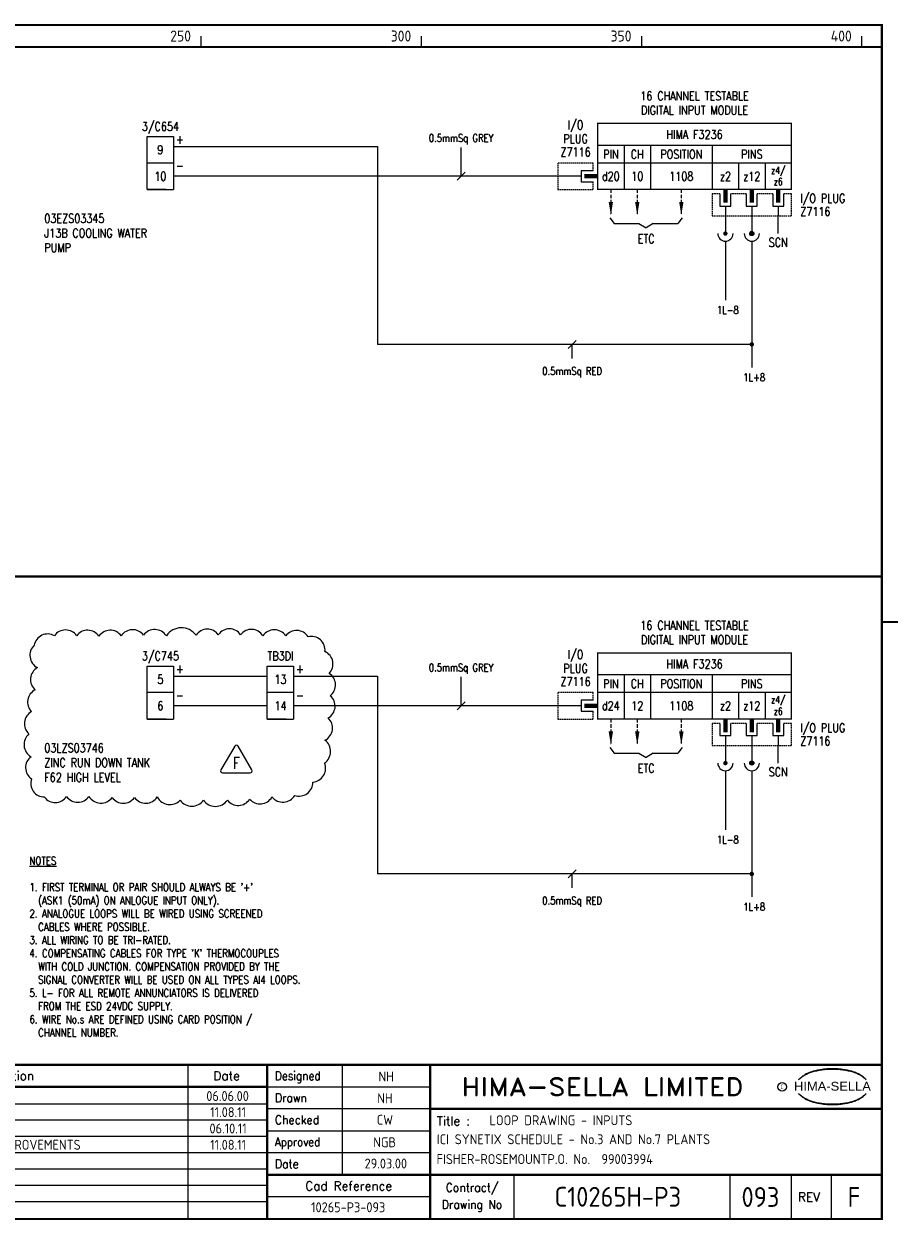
# Model space of a CAD drawing. Extents: x 14 to 408, y 0 to 275.
# Tile 2 of 2: x 210 to 408, y 0 to 272. Entities that reach past the tile are written whole.
import ezdxf
from ezdxf.enums import TextEntityAlignment as Align

# ---------------------------------------------------------------- set-up
doc = ezdxf.new("R2010")
doc.units = 0
doc.header["$LTSCALE"] = 0.25
doc.header["$MEASUREMENT"] = 0
doc.linetypes.add('HIDDEN2', pattern=[4.7625, 3.175, -1.5875])
doc.layers.get('0').update_dxf_attribs({"color": 41, "linetype": 'CONTINUOUS'})
for name, color, linetype in [('00-DRG_FRAME', 12, 'CONTINUOUS'), ('01-DRAW', 7, 'CONTINUOUS'), ('02-TEXT', 2, 'CONTINUOUS'), ('051-TEXT', 2, 'CONTINUOUS'), ('DIM', 3, 'CONTINUOUS'), ('LAB', 2, 'CONTINUOUS'), ('RACK', 2, 'CONTINUOUS'), ('SLOT', 2, 'CONTINUOUS'), ('SNA', 2, 'CONTINUOUS'), ('TEXT', 2, 'CONTINUOUS'), ('TPOL', 3, 'CONTINUOUS'), ('XR_FUNCTION', 2, 'CONTINUOUS'), ('XR_MAIN', 2, 'CONTINUOUS')]:
    doc.layers.add(name, color=color, linetype=linetype)
doc.styles.add('ARIAL', font='ARIAL.TTF', dxfattribs={"height": 2.5})
doc.styles.add('CROSSREF', font='romans.shx', dxfattribs={"width": 0.8, "height": 2})
doc.styles.add('FUNCTION', font='ROMANS.shx', dxfattribs={"width": 0.8, "height": 2.5})
doc.styles.add('ISO', font='iso.shx')
doc.styles.add('PINS', font='ROMANS.shx', dxfattribs={"width": 0.8, "height": 2.5})
doc.styles.add('RACK', font='ROMANS.shx', dxfattribs={"width": 0.8, "height": 2.5})
doc.styles.add('ROMAND', font='ROMAND')
doc.styles.add('ROMANS', font='romans.shx', dxfattribs={"width": 0.8})
doc.styles.add('SLOT', font='romans.shx', dxfattribs={"width": 0.8, "height": 2})
doc.styles.add('SYMBOL', font='ROMANS.shx', dxfattribs={"width": 0.8, "height": 20})

# ---------------------------------------------------------------- blocks, each defined once
blk = doc.blocks.new('A3-REVA')
at = {"layer": '051-TEXT', "style": 'ISO'}
for tag, p in [('DESIGNED', (292.01, 31.7)), ('A', (117.73, 27.28)), ('DES', (127.73, 27.28)), ('DRN', (137.73, 27.28)), ('CHKD', (147.73, 27.28)), ('APPD', (157.73, 27.28)), ('DATE', (256, 27.28)), ('DRAWN', (291.72, 26.77)), ('CHECKED', (291.72, 21.89)), ('APPD', (291.65, 16.79)), ('DATE', (291.92, 11.96))]:
    blk.add_attdef(tag, text='', height=2.25, dxfattribs=at).set_placement(p, align=Align.CENTER)
blk.add_attdef('DESCRIPTION', (165.03, 27.28), '', height=2.25, dxfattribs=at)
blk = doc.blocks.new('A3-REVB')
at = {"layer": '051-TEXT', "style": 'ISO'}
for tag, p in [('A', (124.85, -20.36)), ('DES', (134.85, -20.36)), ('DRN', (144.85, -20.36)), ('CHKD', (154.85, -20.36)), ('APPD', (164.85, -20.36)), ('DATE', (263.12, -20.36))]:
    blk.add_attdef(tag, text='', height=2.25, dxfattribs=at).set_placement(p, align=Align.CENTER)
blk.add_attdef('DESCRIPTION', (172.15, -20.36), '', height=2.25, dxfattribs=at)
blk = doc.blocks.new('A3-TITLE')
at = {"layer": '051-TEXT', "style": 'ISO'}
blk.add_attdef('TITLE_1', (315.46, 21.78), '', height=2.25, dxfattribs=at)
for tag, p in [('DRGNO', (376.96, 3.24)), ('REV.', (398.2, 3.24))]:
    blk.add_attdef(tag, text='', height=4.5, dxfattribs=at).set_placement(p, align=Align.CENTER)
blk = doc.blocks.new('A3-CONTRACT')
at = {"layer": '051-TEXT', "color": 41, "style": 'ISO'}
for tag, height, p in [('SCALE', 2.25, (106.71, 31.82)), ('DIMS', 2.25, (106.71, 26.8)), ('CONTRACT', 4.5, (344.94, 3.1)), ('CAD-REF', 2.25, (283.73, 1.84))]:
    blk.add_attdef(tag, text='', height=height, dxfattribs=at).set_placement(p, align=Align.CENTER)
for tag, p in [('TITLE_2', (303.86, 17.28)), ('TITLE_3', (303.79, 12.78))]:
    blk.add_attdef(tag, p, '', height=2.25, dxfattribs=at)
blk = doc.blocks.new('F3236-10')
for p, q in [((44, 7), (0, 7)), ((6, 7), (6, -3)), ((12, 7), (12, -3)), ((26, 7), (26, -3)), ((44, 3), (0, 3)), ((32, 3), (32, -3)), ((38, 3), (38, -3)), ((-3.75, 0), (-9, 0)), ((-3.75, 1.25), (-3.75, -1.25)), ((-1, 1.25), (-3.75, 1.25)), ((-3.75, -1.25), (-1, -1.25)), ((27.75, -4), (27.75, -6.75)), ((30.25, -6.75), (30.25, -4)), ((33.75, -4), (33.75, -6.75)), ((36.25, -6.75), (36.25, -4)), ((39.75, -4), (39.75, -6.75)), ((42.25, -6.75), (42.25, -4)), ((27.75, -6.75), (30.25, -6.75)), ((29, -6.75), (29, -9)), ((33.75, -6.75), (36.25, -6.75)), ((35, -6.75), (35, -9)), ((39.75, -6.75), (42.25, -6.75)), ((41, -6.75), (41, -9)), ((41, -13), (41, -9))]:
    blk.add_line(p, q)
at = {"const_width": 0.3}
blk.add_lwpolyline([(44, 12), (0, 12), (0, -3), (44, -3)], close=True, dxfattribs=at)
at = {"color": 3, "linetype": 'HIDDEN2', "ltscale": 0.4}
for points in [[(-1, 1.25), (-1, 3), (-9, 3), (-9, -3), (-1, -3), (-1, -1.25)], [(27.75, -4), (26, -4), (26, -9), (44, -9), (44, -4), (42.25, -4)], [(33.75, -4), (30.25, -4)], [(39.75, -4), (36.25, -4)]]:
    blk.add_lwpolyline(points, dxfattribs=at)
blk.add_lwpolyline([(-3, 0, 1, 1, 0), (0, 0, 0.5, 0.5, 0)], format="xyseb")
at = {"const_width": 1}
for points in [[(29, -6), (29, -3)], [(35, -6), (35, -3)], [(41, -6), (41, -3)]]:
    blk.add_lwpolyline(points, dxfattribs=at)
at = {"layer": 'LAB', "style": 'PINS', "width": 0.8, "flags": 1}
blk.add_attdef('LAB1', text='', height=1.5, dxfattribs=at).set_placement((48, 2.5), align=Align.MIDDLE_LEFT)
at = {"layer": 'RACK', "style": 'RACK', "width": 0.8}
blk.add_attdef('SLOT', text='', height=2, dxfattribs=at).set_placement((19, 0), align=Align.MIDDLE)
at = {"layer": 'SLOT', "style": 'SLOT', "width": 0.8}
blk.add_attdef('ADD1', text='', height=2, dxfattribs=at).set_placement((9, 0), align=Align.MIDDLE)
at = {"layer": 'SNA', "style": 'SYMBOL', "width": 0.8, "flags": 1}
blk.add_attdef('SNA', (48, 8), '', height=1.5, dxfattribs=at)
at = {"layer": 'TEXT', "style": 'ROMANS', "width": 0.8}
for s, p in [('16 CHANNEL TESTABLE', (22, 17.25)), ('DIGITAL INPUT MODULE', (22, 14))]:
    blk.add_text(s, height=2, dxfattribs=at).set_placement(p, align=Align.CENTER)
for s, height, p in [('I/O', 2, (-5, 11.5)), ('PLUG', 2, (-5, 8.5)), ('HIMA F3236', 2, (22, 9.5)), ('Z7116', 2, (-5, 5.5)), ('PIN', 2, (3, 5)), ('CH', 2, (9, 5)), ('POSITION', 2, (19, 5)), ('PINS', 2, (35, 5)), ('d20', 2, (3, 0)), ('z2', 2, (29, 0)), ('z12', 2, (35, 0)), ('z4/', 1.6, (41, 1.25)), ('z6', 1.6, (41, -1.25)), ('SCN', 2, (41, -15))]:
    blk.add_text(s, height=height, dxfattribs=at).set_placement(p, align=Align.MIDDLE)
for s, p in [('I/O PLUG', (46, -5)), ('Z7116', (46, -8))]:
    blk.add_text(s, height=2, dxfattribs=at).set_placement(p, align=Align.MIDDLE_LEFT)
at = {"layer": 'TPOL', "style": 'PINS', "width": 0.8, "flags": 1}
blk.add_attdef('CN2', text='', height=1, dxfattribs=at).set_placement((-9, 0), align=Align.MIDDLE_LEFT)
at = {"layer": 'TPOL', "color": 2, "style": 'PINS', "width": 0.8}
blk.add_attdef('CN1', text='', height=2, dxfattribs=at).set_placement((3, 0), align=Align.MIDDLE)
at = {"layer": 'TPOL', "style": 'PINS', "width": 0.8, "flags": 1}
for tag, p in [('CN3', (29, -9)), ('CN4', (35, -9))]:
    blk.add_attdef(tag, text='', height=1, dxfattribs=at).set_placement(p, align=Align.BOTTOM_CENTER)
at = {"layer": 'XR_FUNCTION', "style": 'FUNCTION', "width": 0.8, "flags": 1}
blk.add_attdef('XR_FUNCTION', (48, 10), '', height=1.5, dxfattribs=at)
at = {"layer": 'XR_MAIN', "style": 'CROSSREF', "width": 0.8, "flags": 1}
blk.add_attdef('XR_MAIN', (48, 4), '', height=1.5, dxfattribs=at)
blk = doc.blocks.new('F3236-12')
for p, q in [((44, 7), (0, 7)), ((6, 7), (6, -3)), ((12, 7), (12, -3)), ((26, 7), (26, -3)), ((44, 3), (0, 3)), ((32, 3), (32, -3)), ((38, 3), (38, -3)), ((-3.75, 0), (-9, 0)), ((-3.75, 1.25), (-3.75, -1.25)), ((-1, 1.25), (-3.75, 1.25)), ((-3.75, -1.25), (-1, -1.25)), ((27.75, -4), (27.75, -6.75)), ((30.25, -6.75), (30.25, -4)), ((33.75, -4), (33.75, -6.75)), ((36.25, -6.75), (36.25, -4)), ((39.75, -4), (39.75, -6.75)), ((42.25, -6.75), (42.25, -4)), ((27.75, -6.75), (30.25, -6.75)), ((29, -6.75), (29, -9)), ((33.75, -6.75), (36.25, -6.75)), ((35, -6.75), (35, -9)), ((39.75, -6.75), (42.25, -6.75)), ((41, -6.75), (41, -9)), ((41, -13), (41, -9))]:
    blk.add_line(p, q)
at = {"const_width": 0.3}
blk.add_lwpolyline([(44, 12), (0, 12), (0, -3), (44, -3)], close=True, dxfattribs=at)
at = {"color": 3, "linetype": 'HIDDEN2', "ltscale": 0.4}
for points in [[(-1, 1.25), (-1, 3), (-9, 3), (-9, -3), (-1, -3), (-1, -1.25)], [(27.75, -4), (26, -4), (26, -9), (44, -9), (44, -4), (42.25, -4)], [(33.75, -4), (30.25, -4)], [(39.75, -4), (36.25, -4)]]:
    blk.add_lwpolyline(points, dxfattribs=at)
blk.add_lwpolyline([(-3, 0, 1, 1, 0), (0, 0, 0.5, 0.5, 0)], format="xyseb")
at = {"const_width": 1}
for points in [[(29, -6), (29, -3)], [(35, -6), (35, -3)], [(41, -6), (41, -3)]]:
    blk.add_lwpolyline(points, dxfattribs=at)
at = {"layer": 'LAB', "style": 'PINS', "width": 0.8, "flags": 1}
blk.add_attdef('LAB1', text='', height=1.5, dxfattribs=at).set_placement((48, 2.5), align=Align.MIDDLE_LEFT)
at = {"layer": 'RACK', "style": 'RACK', "width": 0.8}
blk.add_attdef('SLOT', text='', height=2, dxfattribs=at).set_placement((19, 0), align=Align.MIDDLE)
at = {"layer": 'SLOT', "style": 'SLOT', "width": 0.8}
blk.add_attdef('ADD1', text='', height=2, dxfattribs=at).set_placement((9, 0), align=Align.MIDDLE)
at = {"layer": 'SNA', "style": 'SYMBOL', "width": 0.8, "flags": 1}
blk.add_attdef('SNA', (48, 8), '', height=1.5, dxfattribs=at)
at = {"layer": 'TEXT', "style": 'ROMANS', "width": 0.8}
for s, p in [('16 CHANNEL TESTABLE', (22, 17.25)), ('DIGITAL INPUT MODULE', (22, 14))]:
    blk.add_text(s, height=2, dxfattribs=at).set_placement(p, align=Align.CENTER)
for s, height, p in [('I/O', 2, (-5, 11.5)), ('PLUG', 2, (-5, 8.5)), ('HIMA F3236', 2, (22, 9.5)), ('Z7116', 2, (-5, 5.5)), ('PIN', 2, (3, 5)), ('CH', 2, (9, 5)), ('POSITION', 2, (19, 5)), ('PINS', 2, (35, 5)), ('d24', 2, (3, 0)), ('z2', 2, (29, 0)), ('z12', 2, (35, 0)), ('z4/', 1.6, (41, 1.25)), ('z6', 1.6, (41, -1.25)), ('SCN', 2, (41, -15))]:
    blk.add_text(s, height=height, dxfattribs=at).set_placement(p, align=Align.MIDDLE)
for s, p in [('I/O PLUG', (46, -5)), ('Z7116', (46, -8))]:
    blk.add_text(s, height=2, dxfattribs=at).set_placement(p, align=Align.MIDDLE_LEFT)
at = {"layer": 'TPOL', "style": 'PINS', "width": 0.8, "flags": 1}
blk.add_attdef('CN2', text='', height=1, dxfattribs=at).set_placement((-9, 0), align=Align.MIDDLE_LEFT)
at = {"layer": 'TPOL', "color": 2, "style": 'PINS', "width": 0.8}
blk.add_attdef('CN1', text='', height=2, dxfattribs=at).set_placement((3, 0), align=Align.MIDDLE)
at = {"layer": 'TPOL', "style": 'PINS', "width": 0.8, "flags": 1}
for tag, p in [('CN3', (29, -9)), ('CN4', (35, -9))]:
    blk.add_attdef(tag, text='', height=1, dxfattribs=at).set_placement(p, align=Align.BOTTOM_CENTER)
at = {"layer": 'XR_FUNCTION', "style": 'FUNCTION', "width": 0.8, "flags": 1}
blk.add_attdef('XR_FUNCTION', (48, 10), '', height=1.5, dxfattribs=at)
at = {"layer": 'XR_MAIN', "style": 'CROSSREF', "width": 0.8, "flags": 1}
blk.add_attdef('XR_MAIN', (48, 4), '', height=1.5, dxfattribs=at)
blk = doc.blocks.new('TRI-F')
at = {"layer": '01-DRAW'}
blk.add_lwpolyline([(-0.26, 2.55), (-2.34, -1.05, 0.57735), (-2.08, -1.5), (2.08, -1.5, 0.57735), (2.34, -1.05), (0.26, 2.55, 0.57735)], format="xyb", close=True, dxfattribs=at)
at = {"layer": '02-TEXT', "color": 2, "style": 'ROMANS', "width": 0.8}
blk.add_text('F', height=1.8, dxfattribs=at).set_placement((0, 0), align=Align.MIDDLE)

msp = doc.modelspace()

# ---------------------------------------------------------------- linework, layer by layer
at = {"layer": '00-DRG_FRAME'}
for p, q in [((250, 266.5), (250, 269)), ((300, 266.5), (300, 269)), ((350, 266.5), (350, 269)), ((400, 266.5), (400, 269)), ((247, 35.5), (247, 0.5)), ((282, 35.5), (282, 10.5)), ((265, 30.5), (302, 30.5)), ((265, 26.59), (112.7, 26.59)), ((302, 25.5), (265, 25.5)), ((265, 22.89), (112.7, 22.89)), ((265, 19.19), (112.7, 19.19)), ((265, 20.5), (302, 20.5)), ((265, 15.49), (112.7, 15.49)), ((302, 15.5), (265, 15.5)), ((265, 11.79), (112.7, 11.79)), ((321, 10.5), (321, 0.5)), ((370, 10.5), (370, 0.5)), ((384, 0.5), (384, 10.5)), ((393, 10.5), (393, 0.5)), ((265, 8.09), (112.7, 8.09)), ((302, 5.5), (265, 5.5)), ((265, 4.39), (112.7, 4.39))]:
    msp.add_line(p, q, dxfattribs=at)
at = {"layer": '00-DRG_FRAME', "const_width": 0.5}
msp.add_lwpolyline([(14.5, 0.5), (404.5, 0.5), (404.5, 271.5), (14.5, 271.5)], close=True, dxfattribs=at)
for points in [[(14.5, 266.5), (404.5, 266.5)], [(14.5, 146.31), (404.5, 146.31)], [(404.5, 136), (408.18, 136)], [(404.5, 35.5), (14.5, 35.5)], [(265, 35.5), (265, 0.5)], [(302, 0.5), (302, 35.5)], [(265, 30.5), (72.5, 30.5)], [(404.5, 25.5), (302, 25.5)], [(265, 10.5), (404.5, 10.5)]]:
    msp.add_lwpolyline(points, dxfattribs=at)
at = {"layer": '00-DRG_FRAME', "color": 3}
msp.add_circle((381.88, 30.5), 1, dxfattribs=at)
for centre, radius, start, end in [((390.6, 26.83), 7.24, 106.0532, 133.5024), ((390.11, 28.1), 5.98, 122.244, 131.6154), ((389.75, 28.78), 5.21, 111.8206, 122.8668), ((391.78, 24.7), 9.76, 107.5931, 113.9452), ((393.1, 18.5), 15.94, 89.2698, 106.3911), ((392.1, 23.52), 10.99, 96.0146, 107.3203), ((393.29, 16.31), 18.28, 92.8917, 97.3734), ((393.24, 18.86), 15.73, 89.7805, 93.1738), ((393.36, 18.86), 15.73, 86.8262, 90.2195), ((393.51, 18.5), 15.94, 73.6089, 90.7302), ((393.31, 16.31), 18.28, 82.6266, 87.1083), ((394.51, 23.52), 10.99, 72.6797, 83.9854), ((394.83, 24.7), 9.76, 66.0548, 72.4069), ((396, 26.83), 7.24, 46.4976, 73.9468), ((396.85, 28.78), 5.21, 57.1332, 68.1794), ((396.49, 28.1), 5.98, 48.3846, 57.756), ((390.88, 27.01), 7.3, 130.419, 136.057), ((395.73, 27.01), 7.3, 43.943, 49.581), ((390.88, 34.04), 7.3, 223.943, 229.581), ((390.6, 34.23), 7.24, 226.4976, 253.9468), ((390.11, 32.96), 5.98, 228.3846, 237.756), ((389.75, 32.28), 5.21, 237.1332, 248.1794), ((391.78, 36.36), 9.76, 246.0548, 252.4069), ((393.1, 42.56), 15.94, 253.6089, 270.7302), ((393.51, 42.56), 15.94, 269.2698, 286.3911), ((394.83, 36.36), 9.76, 287.5931, 293.9452), ((396, 34.23), 7.24, 286.0532, 313.5024), ((396.85, 32.28), 5.21, 291.8206, 302.8668), ((396.49, 32.96), 5.98, 302.244, 311.6154), ((395.73, 34.04), 7.3, 310.419, 316.057), ((392.1, 37.54), 10.99, 252.6797, 263.9854), ((393.29, 44.75), 18.28, 262.6266, 267.1083), ((393.24, 42.19), 15.73, 266.8262, 270.2195), ((393.36, 42.19), 15.73, 269.7805, 273.1738), ((393.31, 44.75), 18.28, 272.8917, 277.3734), ((394.51, 37.54), 10.99, 276.0146, 287.3203)]:
    msp.add_arc(centre, radius, start, end, dxfattribs=at)
at = {"layer": '01-DRAW'}
for p, q in [((237.75, 246.17), (243.75, 246.17)), ((237.75, 240.17), (237.75, 246.17)), ((243.75, 246.17), (243.75, 240.17)), ((243.75, 243.92), (290, 243.92)), ((290, 243.92), (290, 199.01)), ((237.75, 234.17), (237.75, 240.17)), ((243.75, 240.17), (237.75, 240.17)), ((243.75, 240.17), (243.75, 234.17)), ((331, 237.17), (243.75, 237.17)), ((242.07, 234.17), (237.75, 234.17)), ((237.75, 234.17), (243.75, 234.17)), ((369, 228.17), (369, 224.17)), ((375, 228.17), (375, 224.17)), ((375, 228.17), (375, 224.17)), ((342.8, 227.73), (343.77, 226.43)), ((343.77, 226.43), (349.38, 226.43)), ((349.38, 226.43), (351, 225.46)), ((352.62, 226.43), (351, 225.46)), ((352.62, 226.43), (358.23, 226.43)), ((359.2, 227.73), (358.23, 226.43)), ((369, 222.44), (369, 209.04)), ((375, 222.44), (375, 193.79)), ((375, 222.44), (375, 193.79)), ((375, 199.01), (290, 199.01)), ((237.75, 125.98), (243.75, 125.98)), ((237.75, 119.98), (237.75, 125.98)), ((243.75, 125.98), (243.75, 119.98)), ((265, 125.98), (271, 125.98)), ((265, 119.98), (265, 125.98)), ((271, 125.98), (271, 119.98)), ((243.75, 123.73), (265, 123.73)), ((271, 123.73), (290, 123.73)), ((290, 123.73), (290, 78.82)), ((237.75, 113.98), (237.75, 119.98)), ((243.75, 119.98), (237.75, 119.98)), ((243.75, 119.98), (243.75, 113.98)), ((265, 113.98), (265, 119.98)), ((271, 119.98), (265, 119.98)), ((271, 119.98), (271, 113.98)), ((265, 116.98), (243.75, 116.98)), ((331, 116.98), (271, 116.98)), ((242.07, 113.98), (237.75, 113.98)), ((237.75, 113.98), (243.75, 113.98)), ((269.32, 113.98), (265, 113.98)), ((265, 113.98), (271, 113.98)), ((342.8, 107.53), (343.77, 106.24)), ((343.77, 106.24), (349.38, 106.24)), ((349.38, 106.24), (351, 105.26)), ((352.62, 106.24), (351, 105.26)), ((352.62, 106.24), (358.23, 106.24)), ((359.2, 107.53), (358.23, 106.24)), ((369, 107.98), (369, 103.98)), ((375, 107.98), (375, 103.98)), ((375, 107.98), (375, 103.98)), ((369, 102.25), (369, 88.85)), ((375, 102.25), (375, 73.59)), ((375, 102.25), (375, 73.59)), ((375, 78.82), (290, 78.82))]:
    msp.add_line(p, q, dxfattribs=at)
at = {"layer": '01-DRAW', "linetype": 'HIDDEN2'}
for p, q in [((343, 234.17), (343, 228.34)), ((349, 234.17), (349, 228.34)), ((359, 234.17), (359, 228.34)), ((343, 113.98), (343, 108.15)), ((349, 113.98), (349, 108.15)), ((359, 113.98), (359, 108.15))]:
    msp.add_line(p, q, dxfattribs=at)
at = {"layer": '01-DRAW', "const_width": 0.5}
for points in [[(368.75, 224.17, 1), (369.25, 224.17, 1)], [(374.75, 224.17, 1), (375.25, 224.17, 1)], [(374.75, 199.01, 1), (375.25, 199.01, 1)], [(368.75, 103.98, 1), (369.25, 103.98, 1)], [(374.75, 103.98, 1), (375.25, 103.98, 1)], [(374.75, 78.82, 1), (375.25, 78.82, 1)]]:
    msp.add_lwpolyline(points, format="xyb", close=True, dxfattribs=at)
at = {"layer": '01-DRAW'}
msp.add_lwpolyline([(242.1, 132.88, 0.520567), (236.92, 133, 0.520567), (236.92, 133, 0.520567), (231.86, 132.88, 0.520567), (231.86, 132.88, 0.520567), (226.8, 132.76, 0.520567), (226.8, 132.76, 0.520567), (221.75, 132.88, 0.520567), (221.75, 132.88, 0.520567), (216.69, 132.88, 0.520567), (216.69, 132.88, 0.520567), (212.11, 130.71, 0.520567), (212.11, 130.71, 0.520567), (212.83, 125.65, 0.520567), (212.83, 125.65, 0.520567), (212.35, 120.6, 0.520567), (212.35, 120.6, 0.520567), (211.51, 115.66, 0.520567), (211.51, 115.66, 0.520567), (210.91, 110.61, 0.520567), (210.91, 110.61, 0.520567), (211.39, 105.43, 0.520567), (211.39, 105.43, 0.520567), (211.51, 100.38, 0.520567), (211.51, 100.38, 0.520567), (214.4, 96.28, 0.520567), (214.4, 96.28, 0.520567), (219.46, 96.4, 0.520567), (219.46, 96.4, 0.520567), (224.52, 96.4, 0.520567), (224.52, 96.4, 0.520567), (229.82, 96.16, 0.520567), (229.82, 96.16, 0.520567), (234.87, 96.16, 0.520567), (234.87, 96.16, 0.520567), (240.05, 96.28, 0.520567), (240.05, 96.28, 0.520567), (245.23, 95.56, 0.520567), (245.23, 95.56, 0.520567), (250.53, 95.56, 0.520567), (250.53, 95.56, 0.520567), (255.95, 95.56, 0.520567), (255.95, 95.56, 0.520567), (261.01, 95.8, 0.520567), (261.01, 95.8, 0.520567), (266.07, 96.28, 0.520567), (266.07, 96.28, 0.520567), (271.24, 96.64, 0.520567), (271.24, 96.64, 0.520567), (275.34, 99.65, 0.520567), (275.34, 99.65, 0.520567), (277.99, 103.99, 0.520567), (277.99, 103.99, 0.520567), (278.11, 109.16, 0.520567), (278.11, 109.16, 0.520567), (278.83, 114.22, 0.520567), (278.83, 114.22, 0.520567), (279.31, 119.27, 0.520567), (279.31, 119.27, 0.520567), (279.07, 124.33, 0.520567), (279.07, 124.33, 0.520567), (278.11, 129.27, 0.520567), (278.11, 129.27, 0.520567), (274.26, 132.64, 0.520567), (274.26, 132.64, 0.520567), (269.2, 132.88, 0.520567), (269.2, 132.88, 0.520567), (264.02, 132.88, 0.520567), (264.02, 132.88, 0.520567), (258.96, 133.12, 0.520567), (258.96, 133.12, 0.520567), (253.9, 133.12, 0.520567), (253.9, 133.12, 0.520567), (248.84, 133, 0.520567), (248.84, 133, 0.520567)], format="xyb", close=True, dxfattribs=at)
for centre, radius in [((375, 224.17), 0.475), ((375, 224.17), 0.389), ((375, 224.17), 0.302), ((375, 224.17), 0.216), ((375, 224.17), 0.13), ((375, 224.17), 0.0432), ((375, 103.98), 0.475), ((375, 103.98), 0.389), ((375, 103.98), 0.302), ((375, 103.98), 0.216), ((375, 103.98), 0.13), ((375, 103.98), 0.0432)]:
    msp.add_circle(centre, radius, dxfattribs=at)
for centre in [(369, 224.17), (375, 224.17), (375, 224.17), (369, 103.98), (375, 103.98), (375, 103.98)]:
    msp.add_arc(centre, 1.73, 180, 0, dxfattribs=at)
for points in [[(343.5, 231.36), (342.5, 231.36), (343, 228.34)], [(349.5, 231.36), (348.5, 231.36), (349, 228.34)], [(359.5, 231.36), (358.5, 231.36), (359, 228.34)], [(343.5, 111.17), (342.5, 111.17), (343, 108.15)], [(349.5, 111.17), (348.5, 111.17), (349, 108.15)], [(359.5, 111.17), (358.5, 111.17), (359, 108.15)]]:
    msp.add_solid(points, dxfattribs=at)
at = {"layer": 'DIM'}
for p, q in [((309, 237.17), (309, 243.72)), ((308.1, 236.27), (309.9, 238.07)), ((333.31, 198.11), (335.11, 199.91)), ((334.21, 195.83), (334.21, 199.01)), ((309, 116.98), (309, 123.52)), ((308.1, 116.08), (309.9, 117.88)), ((333.31, 77.92), (335.11, 79.72)), ((334.21, 75.64), (334.21, 78.82))]:
    msp.add_line(p, q, dxfattribs=at)

# ---------------------------------------------------------------- block references
at = {"layer": '00-DRG_FRAME', "color": 0, "xscale": 1.5, "yscale": 1.5, "zscale": 1.5}
msp.add_blockref('TRI-F', (258, 104), dxfattribs=at)
at = {"layer": '00-DRG_FRAME'}
for name, p, values in [('A3-CONTRACT', (-0.35, 0.19), {'TITLE_2': 'ICI SYNETIX SCHEDULE - No.3 AND No.7 PLANTS', 'TITLE_3': 'FISHER-ROSEMOUNTP.O. No.  99003994', 'CAD-REF': '10265-P3-093', 'CONTRACT': 'C10265H-P3', 'SCALE': 'N/A', 'DIMS': 'N/A'}), ('A3-REVB', (-7, 43.98), {'A': 'D', 'DES': 'IM', 'DRN': 'AB', 'CHKD': 'IM', 'APPD': 'MHS', 'DESCRIPTION': 'TEXT ADDED', 'DATE': '11.08.11'}), ('A3-REVB', (-7, 40.28), {'A': 'E', 'DES': 'IM', 'DRN': 'AB', 'CHKD': 'IM', 'APPD': 'MHS', 'DESCRIPTION': 'TEXT ADDED', 'DATE': '06.10.11'}), ('A3-TITLE', (0, 0), {'TITLE_1': 'LOOP DRAWING - INPUTS', 'DRGNO': '093', 'REV.': 'F'}), ('A3-REVB', (-7, 36.58), {'A': 'F', 'APPD': 'CT', 'DESCRIPTION': 'ZINC DISSOLVER PHR & MMN IMPROVEMENTS', 'DATE': '11.08.11'})]:
    msp.add_blockref(name, p, dxfattribs=at).add_auto_attribs(values)
ref = msp.add_blockref('A3-REVA', (0, 0), dxfattribs=at)
ref.add_attrib('A', 'C', dxfattribs={"layer": '051-TEXT', "height": 2.25, "style": 'ISO'}).set_placement((117.73, 27.28), align=Align.CENTER)
ref.add_attrib('DES', 'NH', dxfattribs={"layer": '051-TEXT', "height": 2.25, "style": 'ISO'}).set_placement((127.73, 27.28), align=Align.CENTER)
ref.add_attrib('DRN', 'NH', dxfattribs={"layer": '051-TEXT', "height": 2.25, "style": 'ISO'}).set_placement((137.73, 27.28), align=Align.CENTER)
ref.add_attrib('CHKD', 'CW', dxfattribs={"layer": '051-TEXT', "height": 2.25, "style": 'ISO'}).set_placement((147.73, 27.28), align=Align.CENTER)
ref.add_attrib('APPD', 'NGB', dxfattribs={"layer": '051-TEXT', "height": 2.25, "style": 'ISO'}).set_placement((157.73, 27.28), align=Align.CENTER)
ref.add_attrib('DESCRIPTION', 'AS BUILT.', (165.03, 27.28), dxfattribs={"layer": '051-TEXT', "height": 2.25, "style": 'ISO'})
ref.add_attrib('DATE', '06.06.00', dxfattribs={"layer": '051-TEXT', "height": 2.25, "style": 'ISO'}).set_placement((256, 27.28), align=Align.CENTER)
ref.add_attrib('DESIGNED', 'NH', dxfattribs={"layer": '051-TEXT', "height": 2.25, "style": 'ISO'}).set_placement((292.01, 31.7), align=Align.CENTER)
ref.add_attrib('DRAWN', 'NH', dxfattribs={"layer": '051-TEXT', "height": 2.25, "style": 'ISO'}).set_placement((291.72, 26.77), align=Align.CENTER)
ref.add_attrib('CHECKED', 'CW', dxfattribs={"layer": '051-TEXT', "height": 2.25, "style": 'ISO'}).set_placement((291.72, 21.89), align=Align.CENTER)
ref.add_attrib('APPD', 'NGB', dxfattribs={"layer": '051-TEXT', "height": 2.25, "style": 'ISO'}).set_placement((291.65, 16.79), align=Align.CENTER)
ref.add_attrib('DATE', '29.03.00', dxfattribs={"layer": '051-TEXT', "height": 2.25, "style": 'ISO'}).set_placement((291.92, 11.96), align=Align.CENTER)
at = {"layer": '01-DRAW'}
for name, p, values in [('F3236-10', (340, 237.17), {'CN1': 'd20', 'SLOT': '1108', 'ADD1': '10'}), ('F3236-12', (340, 116.98), {'CN1': 'd24', 'SLOT': '1108', 'ADD1': '12'})]:
    msp.add_blockref(name, p, dxfattribs=at).add_auto_attribs(values)

# ---------------------------------------------------------------- texts
at = {"layer": '00-DRG_FRAME', "style": 'ISO'}
for s, p in [('250', (247.69, 267.75)), ('300', (297.69, 267.75)), ('350', (347.69, 267.75)), ('400', (397.69, 267.75))]:
    msp.add_text(s, height=2.5, dxfattribs=at).set_placement(p, align=Align.RIGHT)
at = {"layer": '00-DRG_FRAME', "color": 4, "style": 'ROMAND'}
for s, p in [('Description', (204.69, 32)), ('Date', (255.79, 32))]:
    msp.add_text(s, height=2, dxfattribs=at).set_placement(p, align=Align.CENTER)
for s, width, p in [('Designed', 0.87, (266.75, 32)), ('Drawn', 0.9, (266.75, 27)), ('Checked', 0.9, (266.75, 22)), ('Approved', 0.85, (266.75, 17)), ('Date', 0.9, (266.75, 12))]:
    msp.add_text(s, height=2, dxfattribs=dict(at, width=width)).set_placement(p)
at = {"layer": '00-DRG_FRAME', "style": 'ROMAND', "width": 1.15}
msp.add_text('HIMA-SELLA LIMITED', height=4, dxfattribs=at).set_placement((341.1, 30.5), align=Align.MIDDLE)
at = {"layer": '00-DRG_FRAME', "color": 3, "style": 'ISO', "width": 0.9}
msp.add_text('C', height=1, dxfattribs=at).set_placement((381.84, 30), align=Align.CENTER)
at = {"layer": '00-DRG_FRAME', "style": 'ARIAL', "width": 1.05}
msp.add_text('HIMA-SELLA', height=2, dxfattribs=at).set_placement((393.3, 29.63), align=Align.CENTER)
at = {"layer": '00-DRG_FRAME', "color": 4, "style": 'ROMAND'}
msp.add_text('Title :', height=2, dxfattribs=at).set_placement((303.5, 21.75))
for s, p in [('Cad Reference', (283.5, 8)), ('REV', (388, 5.5))]:
    msp.add_text(s, height=2, dxfattribs=at).set_placement(p, align=Align.MIDDLE)
at = {"layer": '00-DRG_FRAME', "color": 4, "style": 'ROMAND', "width": 0.9}
for s, p in [('Contract/', (311.5, 7.5)), ('Drawing No', (311.5, 3.5))]:
    msp.add_text(s, height=2, dxfattribs=at).set_placement(p, align=Align.MIDDLE)
at = {"layer": '01-DRAW', "style": 'ROMANS', "width": 0.8}
for s, p in [('+', (246.07, 244.57)), ('-', (246.07, 238.57)), ('+', (246.07, 124.38)), ('+', (273.33, 124.38)), ('-', (246.07, 118.38)), ('-', (273.33, 118.38))]:
    msp.add_text(s, height=2, dxfattribs=at).set_placement(p, align=Align.RIGHT)
at = {"layer": '01-DRAW', "color": 2, "style": 'ROMANS', "width": 0.8}
for p in [(351, 222), (351, 101.81)]:
    msp.add_text('ETC', height=2, dxfattribs=at).set_placement(p, align=Align.CENTER)
at = {"layer": '01-DRAW', "style": 'ROMANS', "width": 0.8}
for s, p in [('1L-8', (367.06, 205.93)), ('1L+8', (373.06, 190.67)), ('1L-8', (367.06, 85.74)), ('1L+8', (373.06, 70.48))]:
    msp.add_text(s, height=1.75, dxfattribs=at).set_placement(p)
at = {"layer": '01-DRAW', "char_height": 2, "attachment_point": 5, "style": 'ROMANS'}
for s, insert in [('9', (240.75, 243.17)), ('10', (240.75, 237.17)), ('5', (240.75, 122.98)), ('13', (268, 122.98)), ('6', (240.75, 116.98)), ('14', (268, 116.98))]:
    msp.add_mtext_dynamic_manual_height_columns(s, width=6, gutter_width=12.5, heights=[5.95], dxfattribs=dict(at, insert=insert))
at = {"layer": '01-DRAW', "insert": (211.02, 82.71), "char_height": 1.8, "width": 80.9791, "attachment_point": 1, "style": 'ROMANS'}
msp.add_mtext("{\\LNOTES\\P\\P}1. FIRST TERMINAL OR PAIR SHOULD ALWAYS BE '+'\\P  (ASK1 (50mA) ON ANLOGUE INPUT ONLY).\\P2. ANALOGUE LOOPS WILL BE WIRED USING SCREENED\\P  CABLES WHERE POSSIBLE.\\P3. ALL WIRING TO BE TRI-RATED.\\P4. COMPENSATING CABLES FOR TYPE 'K' THERMOCOUPLES \\P  WITH COLD JUNCTION. COMPENSATION PROVIDED BY THE\\P  SIGNAL CONVERTER WILL BE USED ON ALL TYPES AI4 LOOPS.\\P5. L- FOR ALL REMOTE ANNUNCIATORS IS DELIVERED \\P  FROM THE ESD 24VDC SUPPLY.\\P6. WIRE No.s ARE DEFINED USING CARD POSITION /\\P  CHANNEL NUMBER.          ", dxfattribs=at)
at = {"layer": '051-TEXT', "style": 'ROMANS', "width": 0.8}
for s, p in [('3/C654', (240.75, 247.47)), ('3/C745', (240.75, 127.28)), ('TB3DI', (268, 127.28))]:
    msp.add_text(s, height=2, dxfattribs=at).set_placement(p, align=Align.CENTER)
at = {"layer": 'DIM', "style": 'ROMANS', "width": 0.8}
for s, p in [('0.5mmSq GREY', (309, 244.98)), ('0.5mmSq RED', (334.21, 192.09)), ('0.5mmSq GREY', (309, 124.79)), ('0.5mmSq RED', (334.21, 71.9))]:
    msp.add_text(s, height=1.75, dxfattribs=at).set_placement(p, align=Align.CENTER)
at = {"layer": 'TEXT', "char_height": 2, "width": 47.7416, "attachment_point": 1, "style": 'ROMANS'}
for s, insert in [('03EZS03345\\PJ13B COOLING WATER\\PPUMP', (214.4, 228.61)), ('03LZS03746\\PZINC RUN DOWN TANK\\PF62 HIGH LEVEL', (214.4, 108.41))]:
    msp.add_mtext(s, dxfattribs=dict(at, insert=insert))

doc.saveas('drawing.dxf')
